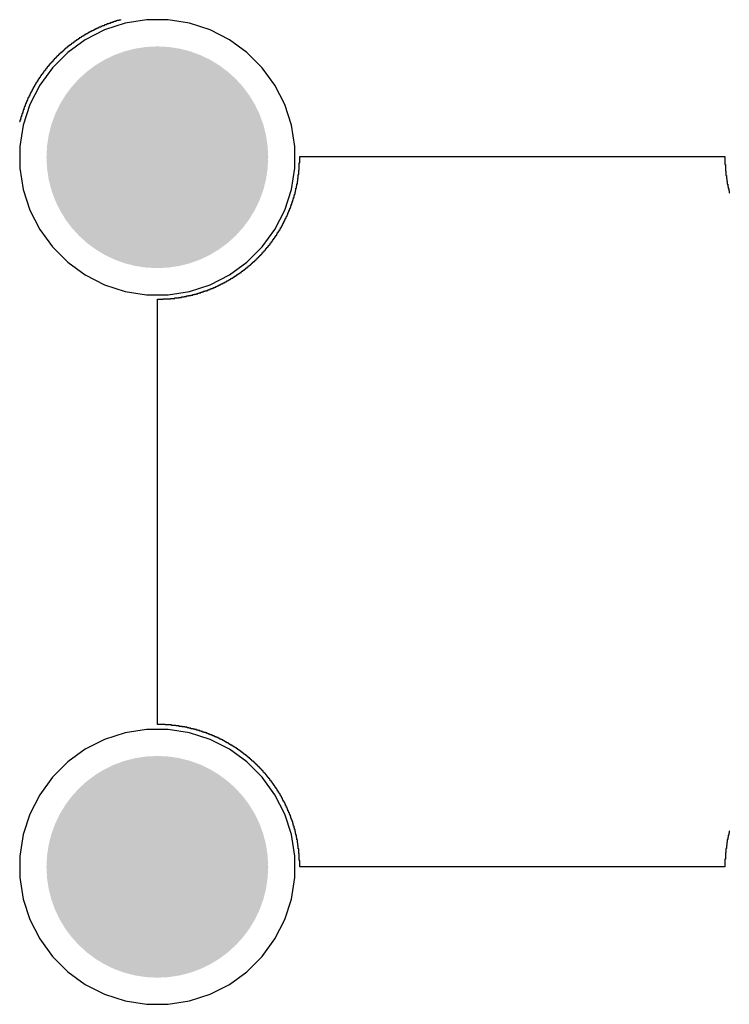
# Model space of a CAD drawing. Header units: inches. Extents: x 0 to 140, y 0 to 140.
# Tile 11 of 42: x 51 to 67, y 35 to 57. Entities that reach past the tile are written whole.
import ezdxf

# ---------------------------------------------------------------- set-up
doc = ezdxf.new("R2010")
doc.units = ezdxf.units.IN
for name, color, linetype in [('BOTTOM', 5, 'Continuous'), ('Bottom Solder', 6, 'Continuous'), ('Pad Holes', 156, 'Continuous'), ('TOP', 1, 'Continuous'), ('Top Solder', 216, 'Continuous')]:
    doc.layers.add(name, color=color, linetype=linetype)

msp = doc.modelspace()

# ---------------------------------------------------------------- hatches: boundary and pattern name
at = {"layer": 'BOTTOM'}
h = msp.add_hatch(color=5, dxfattribs=at)
edge = h.paths.add_edge_path()
edge.add_arc((54, 54), 1.5, 0, 360)
h = msp.add_hatch(color=5, dxfattribs=at)
edge = h.paths.add_edge_path()
edge.add_arc((54, 38), 1.5, 0, 360)
at = {"layer": 'Bottom Solder'}
h = msp.add_hatch(color=6, dxfattribs=at)
edge = h.paths.add_edge_path()
edge.add_arc((54, 54), 2.5, 0, 360)
h = msp.add_hatch(color=6, dxfattribs=at)
edge = h.paths.add_edge_path()
edge.add_arc((54, 38), 2.5, 0, 360)
at = {"layer": 'Pad Holes'}
h = msp.add_hatch(color=7, dxfattribs=at)
edge = h.paths.add_edge_path()
edge.add_arc((54, 54), 1.75, 0, 360)
h = msp.add_hatch(color=7, dxfattribs=at)
edge = h.paths.add_edge_path()
edge.add_arc((54, 38), 1.75, 0, 360)
at = {"layer": 'TOP'}
h = msp.add_hatch(color=1, dxfattribs=at)
edge = h.paths.add_edge_path()
edge.add_arc((54, 54), 1.5, 0, 360)
h = msp.add_hatch(color=1, dxfattribs=at)
edge = h.paths.add_edge_path()
edge.add_arc((54, 38), 1.5, 0, 360)
at = {"layer": 'Top Solder'}
h = msp.add_hatch(color=216, dxfattribs=at)
edge = h.paths.add_edge_path()
edge.add_arc((54, 54), 2.5, 0, 360)
h = msp.add_hatch(color=216, dxfattribs=at)
edge = h.paths.add_edge_path()
edge.add_arc((54, 38), 2.5, 0, 360)

# ---------------------------------------------------------------- linework, layer by layer
at = {"layer": 'BOTTOM'}
for p, q in [((53.756, 57.1), (53.274, 57.023)), ((54.244, 57.1), (53.756, 57.1)), ((54.726, 57.023), (54.244, 57.1)), ((52.81, 56.873), (52.375, 56.651)), ((53.274, 57.023), (52.81, 56.873)), ((55.19, 56.873), (54.726, 57.023)), ((55.625, 56.651), (55.19, 56.873)), ((52.375, 56.651), (51.981, 56.364)), ((56.02, 56.364), (55.625, 56.651)), ((51.981, 56.364), (51.635, 56.019)), ((56.365, 56.019), (56.02, 56.364)), ((51.635, 56.019), (51.349, 55.624)), ((56.651, 55.624), (56.365, 56.019)), ((51.349, 55.624), (51.127, 55.19)), ((56.873, 55.19), (56.651, 55.624)), ((51.127, 55.19), (50.976, 54.726)), ((57.024, 54.726), (56.873, 55.19)), ((50.976, 54.726), (50.9, 54.244)), ((57.1, 54.244), (57.024, 54.726)), ((50.9, 54.244), (50.9, 53.756)), ((57.1, 53.756), (57.1, 54.244)), ((50.9, 53.756), (50.976, 53.274)), ((57.024, 53.274), (57.1, 53.756)), ((50.976, 53.274), (51.127, 52.81)), ((56.873, 52.81), (57.024, 53.274)), ((51.127, 52.81), (51.349, 52.375)), ((56.651, 52.375), (56.873, 52.81)), ((51.349, 52.375), (51.635, 51.98)), ((56.365, 51.98), (56.651, 52.375)), ((51.635, 51.98), (51.981, 51.635)), ((56.02, 51.635), (56.365, 51.98)), ((51.981, 51.635), (52.375, 51.348)), ((55.625, 51.348), (56.02, 51.635)), ((52.375, 51.348), (52.81, 51.127)), ((55.19, 51.127), (55.625, 51.348)), ((52.81, 51.127), (53.274, 50.976)), ((54.726, 50.976), (55.19, 51.127)), ((53.274, 50.976), (53.756, 50.9)), ((53.756, 50.9), (54.244, 50.9)), ((54.244, 50.9), (54.726, 50.976)), ((53.756, 41.1), (53.274, 41.023)), ((54.244, 41.1), (53.756, 41.1)), ((54.726, 41.023), (54.244, 41.1)), ((52.81, 40.873), (52.375, 40.651)), ((53.274, 41.023), (52.81, 40.873)), ((55.19, 40.873), (54.726, 41.023)), ((55.625, 40.651), (55.19, 40.873)), ((52.375, 40.651), (51.981, 40.364)), ((56.02, 40.364), (55.625, 40.651)), ((51.981, 40.364), (51.635, 40.019)), ((56.365, 40.019), (56.02, 40.364)), ((51.635, 40.019), (51.349, 39.624)), ((56.651, 39.624), (56.365, 40.019)), ((51.349, 39.624), (51.127, 39.19)), ((56.873, 39.19), (56.651, 39.624)), ((51.127, 39.19), (50.976, 38.726)), ((57.024, 38.726), (56.873, 39.19)), ((50.976, 38.726), (50.9, 38.244)), ((57.1, 38.244), (57.024, 38.726)), ((50.9, 38.244), (50.9, 37.756)), ((57.1, 37.756), (57.1, 38.244)), ((50.9, 37.756), (50.976, 37.274)), ((57.024, 37.274), (57.1, 37.756)), ((50.976, 37.274), (51.127, 36.81)), ((56.873, 36.81), (57.024, 37.274)), ((51.127, 36.81), (51.349, 36.375)), ((56.651, 36.375), (56.873, 36.81)), ((51.349, 36.375), (51.635, 35.98)), ((56.365, 35.98), (56.651, 36.375)), ((51.635, 35.98), (51.981, 35.635)), ((56.02, 35.635), (56.365, 35.98)), ((51.981, 35.635), (52.375, 35.348)), ((55.625, 35.348), (56.02, 35.635)), ((52.375, 35.348), (52.81, 35.127)), ((55.19, 35.127), (55.625, 35.348)), ((52.81, 35.127), (53.274, 34.976)), ((54.726, 34.976), (55.19, 35.127)), ((53.274, 34.976), (53.756, 34.9)), ((53.756, 34.9), (54.244, 34.9)), ((54.244, 34.9), (54.726, 34.976))]:
    msp.add_line(p, q, dxfattribs=at)
at = {"layer": 'Bottom Solder'}
for p, q in [((53.062, 57.063), (53.03, 57.063)), ((53.03, 57.063), (53.03, 57.052)), ((53.094, 57.073), (53.062, 57.073)), ((53.062, 57.073), (53.062, 57.063)), ((53.136, 57.084), (53.094, 57.084)), ((53.094, 57.084), (53.094, 57.073)), ((53.168, 57.094), (53.136, 57.094)), ((53.136, 57.094), (53.136, 57.084)), ((53.168, 57.105), (53.168, 57.094)), ((52.522, 56.84), (52.501, 56.84)), ((52.501, 56.84), (52.501, 56.83)), ((52.544, 56.851), (52.522, 56.851)), ((52.522, 56.851), (52.522, 56.84)), ((52.565, 56.861), (52.544, 56.861)), ((52.544, 56.861), (52.544, 56.851)), ((52.586, 56.872), (52.565, 56.872)), ((52.565, 56.872), (52.565, 56.861)), ((52.607, 56.883), (52.586, 56.883)), ((52.586, 56.883), (52.586, 56.872)), ((52.628, 56.893), (52.607, 56.893)), ((52.607, 56.893), (52.607, 56.883)), ((52.649, 56.904), (52.628, 56.904)), ((52.628, 56.904), (52.628, 56.893)), ((52.671, 56.914), (52.649, 56.914)), ((52.649, 56.914), (52.649, 56.904)), ((52.692, 56.925), (52.671, 56.925)), ((52.671, 56.925), (52.671, 56.914)), ((52.724, 56.936), (52.692, 56.936)), ((52.692, 56.936), (52.692, 56.925)), ((52.745, 56.946), (52.724, 56.946)), ((52.724, 56.946), (52.724, 56.936)), ((52.766, 56.957), (52.745, 56.957)), ((52.745, 56.957), (52.745, 56.946)), ((52.798, 56.967), (52.766, 56.967)), ((52.766, 56.967), (52.766, 56.957)), ((52.819, 56.978), (52.798, 56.978)), ((52.798, 56.978), (52.798, 56.967)), ((52.851, 56.988), (52.819, 56.988)), ((52.819, 56.988), (52.819, 56.978)), ((52.872, 56.999), (52.851, 56.999)), ((52.851, 56.999), (52.851, 56.988)), ((52.903, 57.01), (52.872, 57.01)), ((52.872, 57.01), (52.872, 56.999)), ((52.935, 57.02), (52.903, 57.02)), ((52.903, 57.02), (52.903, 57.01)), ((52.967, 57.031), (52.935, 57.031)), ((52.935, 57.031), (52.935, 57.02)), ((52.999, 57.041), (52.967, 57.041)), ((52.967, 57.041), (52.967, 57.031)), ((53.03, 57.052), (52.999, 57.052)), ((52.999, 57.052), (52.999, 57.041)), ((52.152, 56.618), (52.142, 56.618)), ((52.142, 56.618), (52.142, 56.607)), ((52.173, 56.629), (52.152, 56.629)), ((52.152, 56.629), (52.152, 56.618)), ((52.184, 56.639), (52.173, 56.639)), ((52.173, 56.639), (52.173, 56.629)), ((52.205, 56.65), (52.184, 56.65)), ((52.184, 56.65), (52.184, 56.639)), ((52.216, 56.66), (52.205, 56.66)), ((52.205, 56.66), (52.205, 56.65)), ((52.237, 56.671), (52.216, 56.671)), ((52.216, 56.671), (52.216, 56.66)), ((52.247, 56.682), (52.237, 56.682)), ((52.237, 56.682), (52.237, 56.671)), ((52.269, 56.692), (52.247, 56.692)), ((52.247, 56.692), (52.247, 56.682)), ((52.279, 56.703), (52.269, 56.703)), ((52.269, 56.703), (52.269, 56.692)), ((52.3, 56.713), (52.279, 56.713)), ((52.279, 56.713), (52.279, 56.703)), ((52.311, 56.724), (52.3, 56.724)), ((52.3, 56.724), (52.3, 56.713)), ((52.332, 56.734), (52.311, 56.734)), ((52.311, 56.734), (52.311, 56.724)), ((52.353, 56.745), (52.332, 56.745)), ((52.332, 56.745), (52.332, 56.734)), ((52.364, 56.756), (52.353, 56.756)), ((52.353, 56.756), (52.353, 56.745)), ((52.385, 56.766), (52.364, 56.766)), ((52.364, 56.766), (52.364, 56.756)), ((52.406, 56.777), (52.385, 56.777)), ((52.385, 56.777), (52.385, 56.766)), ((52.427, 56.787), (52.406, 56.787)), ((52.406, 56.787), (52.406, 56.777)), ((52.438, 56.798), (52.427, 56.798)), ((52.427, 56.798), (52.427, 56.787)), ((52.459, 56.809), (52.438, 56.809)), ((52.438, 56.809), (52.438, 56.798)), ((52.48, 56.819), (52.459, 56.819)), ((52.459, 56.819), (52.459, 56.809)), ((52.501, 56.83), (52.48, 56.83)), ((52.48, 56.83), (52.48, 56.819)), ((51.877, 56.396), (51.866, 56.396)), ((51.866, 56.396), (51.866, 56.385)), ((51.888, 56.406), (51.877, 56.406)), ((51.877, 56.406), (51.877, 56.396)), ((51.898, 56.417), (51.888, 56.417)), ((51.888, 56.417), (51.888, 56.406)), ((51.909, 56.428), (51.898, 56.428)), ((51.898, 56.428), (51.898, 56.417)), ((51.919, 56.438), (51.909, 56.438)), ((51.909, 56.438), (51.909, 56.428)), ((51.94, 56.449), (51.919, 56.449)), ((51.919, 56.449), (51.919, 56.438)), ((51.951, 56.459), (51.94, 56.459)), ((51.94, 56.459), (51.94, 56.449)), ((51.962, 56.47), (51.951, 56.47)), ((51.951, 56.47), (51.951, 56.459)), ((51.972, 56.48), (51.962, 56.48)), ((51.962, 56.48), (51.962, 56.47)), ((51.983, 56.491), (51.972, 56.491)), ((51.972, 56.491), (51.972, 56.48)), ((52.004, 56.502), (51.983, 56.502)), ((51.983, 56.502), (51.983, 56.491)), ((52.015, 56.512), (52.004, 56.512)), ((52.004, 56.512), (52.004, 56.502)), ((52.025, 56.523), (52.015, 56.523)), ((52.015, 56.523), (52.015, 56.512)), ((52.046, 56.533), (52.025, 56.533)), ((52.025, 56.533), (52.025, 56.523)), ((52.057, 56.544), (52.046, 56.544)), ((52.046, 56.544), (52.046, 56.533)), ((52.067, 56.555), (52.057, 56.555)), ((52.057, 56.555), (52.057, 56.544)), ((52.078, 56.565), (52.067, 56.565)), ((52.067, 56.565), (52.067, 56.555)), ((52.099, 56.576), (52.078, 56.576)), ((52.078, 56.576), (52.078, 56.565)), ((52.11, 56.586), (52.099, 56.586)), ((52.099, 56.586), (52.099, 56.576)), ((52.131, 56.597), (52.11, 56.597)), ((52.11, 56.597), (52.11, 56.586)), ((52.142, 56.607), (52.131, 56.607)), ((52.131, 56.607), (52.131, 56.597)), ((51.655, 56.184), (51.644, 56.184)), ((51.644, 56.184), (51.644, 56.163)), ((51.665, 56.195), (51.655, 56.195)), ((51.655, 56.195), (51.655, 56.184)), ((51.676, 56.205), (51.665, 56.205)), ((51.665, 56.205), (51.665, 56.195)), ((51.686, 56.216), (51.676, 56.216)), ((51.676, 56.216), (51.676, 56.205)), ((51.697, 56.226), (51.686, 56.226)), ((51.686, 56.226), (51.686, 56.216)), ((51.708, 56.237), (51.697, 56.237)), ((51.697, 56.237), (51.697, 56.226)), ((51.718, 56.248), (51.708, 56.248)), ((51.708, 56.248), (51.708, 56.237)), ((51.729, 56.258), (51.718, 56.258)), ((51.718, 56.258), (51.718, 56.248)), ((51.739, 56.269), (51.729, 56.269)), ((51.729, 56.269), (51.729, 56.258)), ((51.75, 56.279), (51.739, 56.279)), ((51.739, 56.279), (51.739, 56.269)), ((51.761, 56.29), (51.75, 56.29)), ((51.75, 56.29), (51.75, 56.279)), ((51.771, 56.301), (51.761, 56.301)), ((51.761, 56.301), (51.761, 56.29)), ((51.782, 56.311), (51.771, 56.311)), ((51.771, 56.311), (51.771, 56.301)), ((51.792, 56.322), (51.782, 56.322)), ((51.782, 56.322), (51.782, 56.311)), ((51.803, 56.332), (51.792, 56.332)), ((51.792, 56.332), (51.792, 56.322)), ((51.813, 56.343), (51.803, 56.343)), ((51.803, 56.343), (51.803, 56.332)), ((51.824, 56.353), (51.813, 56.353)), ((51.813, 56.353), (51.813, 56.343)), ((51.845, 56.364), (51.824, 56.364)), ((51.824, 56.364), (51.824, 56.353)), ((51.856, 56.375), (51.845, 56.375)), ((51.845, 56.375), (51.845, 56.364)), ((51.866, 56.385), (51.856, 56.385)), ((51.856, 56.385), (51.856, 56.375)), ((51.464, 55.951), (51.454, 55.951)), ((51.454, 55.951), (51.454, 55.941)), ((51.475, 55.962), (51.464, 55.962)), ((51.464, 55.962), (51.464, 55.951)), ((51.485, 55.983), (51.475, 55.983)), ((51.475, 55.983), (51.475, 55.962)), ((51.496, 55.994), (51.485, 55.994)), ((51.485, 55.994), (51.485, 55.983)), ((51.507, 56.004), (51.496, 56.004)), ((51.496, 56.004), (51.496, 55.994)), ((51.517, 56.025), (51.507, 56.025)), ((51.507, 56.025), (51.507, 56.004)), ((51.528, 56.036), (51.517, 56.036)), ((51.517, 56.036), (51.517, 56.025)), ((51.538, 56.047), (51.528, 56.047)), ((51.528, 56.047), (51.528, 56.036)), ((51.549, 56.057), (51.538, 56.057)), ((51.538, 56.057), (51.538, 56.047)), ((51.559, 56.068), (51.549, 56.068)), ((51.549, 56.068), (51.549, 56.057)), ((51.57, 56.089), (51.559, 56.089)), ((51.559, 56.089), (51.559, 56.068)), ((51.581, 56.099), (51.57, 56.099)), ((51.57, 56.099), (51.57, 56.089)), ((51.591, 56.11), (51.581, 56.11)), ((51.581, 56.11), (51.581, 56.099)), ((51.602, 56.121), (51.591, 56.121)), ((51.591, 56.121), (51.591, 56.11)), ((51.612, 56.131), (51.602, 56.131)), ((51.602, 56.131), (51.602, 56.121)), ((51.623, 56.142), (51.612, 56.142)), ((51.612, 56.142), (51.612, 56.131)), ((51.634, 56.152), (51.623, 56.152)), ((51.623, 56.152), (51.623, 56.142)), ((51.644, 56.163), (51.634, 56.163)), ((51.634, 56.163), (51.634, 56.152)), ((51.305, 55.729), (51.295, 55.729)), ((51.295, 55.729), (51.295, 55.708)), ((51.316, 55.74), (51.305, 55.74)), ((51.305, 55.74), (51.305, 55.729)), ((51.327, 55.761), (51.316, 55.761)), ((51.316, 55.761), (51.316, 55.74)), ((51.337, 55.771), (51.327, 55.771)), ((51.327, 55.771), (51.327, 55.761)), ((51.348, 55.793), (51.337, 55.793)), ((51.337, 55.793), (51.337, 55.771)), ((51.358, 55.803), (51.348, 55.803)), ((51.348, 55.803), (51.348, 55.793)), ((51.369, 55.824), (51.358, 55.824)), ((51.358, 55.824), (51.358, 55.803)), ((51.38, 55.835), (51.369, 55.835)), ((51.369, 55.835), (51.369, 55.824)), ((51.39, 55.856), (51.38, 55.856)), ((51.38, 55.856), (51.38, 55.835)), ((51.401, 55.867), (51.39, 55.867)), ((51.39, 55.867), (51.39, 55.856)), ((51.411, 55.877), (51.401, 55.877)), ((51.401, 55.877), (51.401, 55.867)), ((51.422, 55.898), (51.411, 55.898)), ((51.411, 55.898), (51.411, 55.877)), ((51.432, 55.909), (51.422, 55.909)), ((51.422, 55.909), (51.422, 55.898)), ((51.443, 55.93), (51.432, 55.93)), ((51.432, 55.93), (51.432, 55.909)), ((51.454, 55.941), (51.443, 55.941)), ((51.443, 55.941), (51.443, 55.93)), ((51.178, 55.507), (51.168, 55.507)), ((51.168, 55.507), (51.168, 55.486)), ((51.189, 55.528), (51.178, 55.528)), ((51.178, 55.528), (51.178, 55.507)), ((51.2, 55.549), (51.189, 55.549)), ((51.189, 55.549), (51.189, 55.528)), ((51.21, 55.57), (51.2, 55.57)), ((51.2, 55.57), (51.2, 55.549)), ((51.221, 55.581), (51.21, 55.581)), ((51.21, 55.581), (51.21, 55.57)), ((51.231, 55.602), (51.221, 55.602)), ((51.221, 55.602), (51.221, 55.581)), ((51.242, 55.623), (51.231, 55.623)), ((51.231, 55.623), (51.231, 55.602)), ((51.253, 55.644), (51.242, 55.644)), ((51.242, 55.644), (51.242, 55.623)), ((51.263, 55.655), (51.253, 55.655)), ((51.253, 55.655), (51.253, 55.644)), ((51.274, 55.676), (51.263, 55.676)), ((51.263, 55.676), (51.263, 55.655)), ((51.284, 55.697), (51.274, 55.697)), ((51.274, 55.697), (51.274, 55.676)), ((51.295, 55.708), (51.284, 55.708)), ((51.284, 55.708), (51.284, 55.697)), ((51.073, 55.285), (51.062, 55.285)), ((51.062, 55.285), (51.062, 55.263)), ((51.083, 55.316), (51.073, 55.316)), ((51.073, 55.316), (51.073, 55.285)), ((51.094, 55.338), (51.083, 55.338)), ((51.083, 55.338), (51.083, 55.316)), ((51.104, 55.359), (51.094, 55.359)), ((51.094, 55.359), (51.094, 55.338)), ((51.115, 55.38), (51.104, 55.38)), ((51.104, 55.38), (51.104, 55.359)), ((51.126, 55.401), (51.115, 55.401)), ((51.115, 55.401), (51.115, 55.38)), ((51.136, 55.422), (51.126, 55.422)), ((51.126, 55.422), (51.126, 55.401)), ((51.147, 55.443), (51.136, 55.443)), ((51.136, 55.443), (51.136, 55.422)), ((51.157, 55.465), (51.147, 55.465)), ((51.147, 55.465), (51.147, 55.443)), ((51.168, 55.486), (51.157, 55.486)), ((51.157, 55.486), (51.157, 55.465)), ((50.988, 55.073), (50.977, 55.073)), ((50.977, 55.073), (50.977, 55.041)), ((50.999, 55.105), (50.988, 55.105)), ((50.988, 55.105), (50.988, 55.073)), ((51.009, 55.136), (50.999, 55.136)), ((50.999, 55.136), (50.999, 55.105)), ((51.02, 55.158), (51.009, 55.158)), ((51.009, 55.158), (51.009, 55.136)), ((51.03, 55.189), (51.02, 55.189)), ((51.02, 55.189), (51.02, 55.158)), ((51.041, 55.211), (51.03, 55.211)), ((51.03, 55.211), (51.03, 55.189)), ((51.051, 55.242), (51.041, 55.242)), ((51.041, 55.242), (51.041, 55.211)), ((51.062, 55.263), (51.051, 55.263)), ((51.051, 55.263), (51.051, 55.242)), ((50.924, 54.872), (50.914, 54.872)), ((50.914, 54.872), (50.914, 54.84)), ((50.935, 54.914), (50.924, 54.914)), ((50.924, 54.914), (50.924, 54.872)), ((50.946, 54.946), (50.935, 54.946)), ((50.935, 54.946), (50.935, 54.914)), ((50.956, 54.978), (50.946, 54.978)), ((50.946, 54.978), (50.946, 54.946)), ((50.967, 55.009), (50.956, 55.009)), ((50.956, 55.009), (50.956, 54.978)), ((50.977, 55.041), (50.967, 55.041)), ((50.967, 55.041), (50.967, 55.009)), ((50.903, 54.798), (50.893, 54.798)), ((50.914, 54.84), (50.903, 54.84)), ((50.903, 54.84), (50.903, 54.798)), ((57.211, 53.877), (57.211, 54.015)), ((57.211, 54.015), (66.799, 54.015)), ((66.799, 54.015), (66.799, 53.835)), ((57.2, 53.708), (57.2, 53.877)), ((57.2, 53.877), (57.211, 53.877)), ((66.799, 53.835), (66.809, 53.835)), ((66.809, 53.835), (66.809, 53.687)), ((57.168, 53.464), (57.168, 53.528)), ((57.168, 53.528), (57.179, 53.528)), ((57.179, 53.528), (57.179, 53.613)), ((57.179, 53.613), (57.19, 53.613)), ((57.19, 53.613), (57.19, 53.708)), ((57.19, 53.708), (57.2, 53.708)), ((66.809, 53.687), (66.82, 53.687)), ((66.82, 53.687), (66.82, 53.591)), ((66.82, 53.591), (66.83, 53.591)), ((66.83, 53.591), (66.83, 53.517)), ((66.83, 53.517), (66.841, 53.517)), ((66.841, 53.517), (66.841, 53.454)), ((57.126, 53.253), (57.126, 53.306)), ((57.126, 53.306), (57.137, 53.306)), ((57.137, 53.306), (57.137, 53.348)), ((57.137, 53.348), (57.147, 53.348)), ((57.147, 53.348), (57.147, 53.401)), ((57.147, 53.401), (57.158, 53.401)), ((57.158, 53.401), (57.158, 53.464)), ((57.158, 53.464), (57.168, 53.464)), ((66.841, 53.454), (66.852, 53.454)), ((66.852, 53.454), (66.852, 53.39)), ((66.852, 53.39), (66.862, 53.39)), ((66.862, 53.39), (66.862, 53.337)), ((66.862, 53.337), (66.873, 53.337)), ((66.873, 53.337), (66.873, 53.295)), ((66.873, 53.295), (66.883, 53.295)), ((66.883, 53.295), (66.883, 53.242)), ((57.073, 53.062), (57.073, 53.094)), ((57.073, 53.094), (57.084, 53.094)), ((57.084, 53.094), (57.084, 53.136)), ((57.084, 53.136), (57.094, 53.136)), ((57.094, 53.136), (57.094, 53.168)), ((57.094, 53.168), (57.105, 53.168)), ((57.105, 53.168), (57.105, 53.21)), ((57.105, 53.21), (57.115, 53.21)), ((57.115, 53.21), (57.115, 53.253)), ((57.115, 53.253), (57.126, 53.253)), ((66.883, 53.242), (66.894, 53.242)), ((66.894, 53.242), (66.894, 53.2)), ((66.894, 53.2), (66.905, 53.2)), ((56.988, 52.819), (56.988, 52.851)), ((56.988, 52.851), (56.999, 52.851)), ((56.999, 52.851), (56.999, 52.872)), ((56.999, 52.872), (57.01, 52.872)), ((57.01, 52.872), (57.01, 52.903)), ((57.01, 52.903), (57.02, 52.903)), ((57.02, 52.903), (57.02, 52.935)), ((57.02, 52.935), (57.031, 52.935)), ((57.031, 52.935), (57.031, 52.967)), ((57.031, 52.967), (57.041, 52.967)), ((57.041, 52.967), (57.041, 52.999)), ((57.041, 52.999), (57.052, 52.999)), ((57.052, 52.999), (57.052, 53.03)), ((57.052, 53.03), (57.063, 53.03)), ((57.063, 53.03), (57.063, 53.062)), ((57.063, 53.062), (57.073, 53.062)), ((56.893, 52.607), (56.893, 52.628)), ((56.893, 52.628), (56.904, 52.628)), ((56.904, 52.628), (56.904, 52.649)), ((56.904, 52.649), (56.914, 52.649)), ((56.914, 52.649), (56.914, 52.671)), ((56.914, 52.671), (56.925, 52.671)), ((56.925, 52.671), (56.925, 52.692)), ((56.925, 52.692), (56.936, 52.692)), ((56.936, 52.692), (56.936, 52.713)), ((56.936, 52.713), (56.946, 52.713)), ((56.946, 52.713), (56.946, 52.745)), ((56.946, 52.745), (56.957, 52.745)), ((56.957, 52.745), (56.957, 52.766)), ((56.957, 52.766), (56.967, 52.766)), ((56.967, 52.766), (56.967, 52.798)), ((56.967, 52.798), (56.978, 52.798)), ((56.978, 52.798), (56.978, 52.819)), ((56.978, 52.819), (56.988, 52.819)), ((56.777, 52.385), (56.777, 52.406)), ((56.777, 52.406), (56.787, 52.406)), ((56.787, 52.406), (56.787, 52.417)), ((56.787, 52.417), (56.798, 52.417)), ((56.798, 52.417), (56.798, 52.438)), ((56.798, 52.438), (56.809, 52.438)), ((56.809, 52.438), (56.809, 52.459)), ((56.809, 52.459), (56.819, 52.459)), ((56.819, 52.459), (56.819, 52.48)), ((56.819, 52.48), (56.83, 52.48)), ((56.83, 52.48), (56.83, 52.501)), ((56.83, 52.501), (56.84, 52.501)), ((56.84, 52.501), (56.84, 52.522)), ((56.84, 52.522), (56.851, 52.522)), ((56.851, 52.522), (56.851, 52.544)), ((56.851, 52.544), (56.861, 52.544)), ((56.861, 52.544), (56.861, 52.565)), ((56.861, 52.565), (56.872, 52.565)), ((56.872, 52.565), (56.872, 52.586)), ((56.872, 52.586), (56.883, 52.586)), ((56.883, 52.586), (56.883, 52.607)), ((56.883, 52.607), (56.893, 52.607)), ((56.639, 52.173), (56.639, 52.184)), ((56.639, 52.184), (56.65, 52.184)), ((56.65, 52.184), (56.65, 52.205)), ((56.65, 52.205), (56.66, 52.205)), ((56.66, 52.205), (56.66, 52.216)), ((56.66, 52.216), (56.671, 52.216)), ((56.671, 52.216), (56.671, 52.237)), ((56.671, 52.237), (56.682, 52.237)), ((56.682, 52.237), (56.682, 52.247)), ((56.682, 52.247), (56.692, 52.247)), ((56.692, 52.247), (56.692, 52.269)), ((56.692, 52.269), (56.703, 52.269)), ((56.703, 52.269), (56.703, 52.279)), ((56.703, 52.279), (56.713, 52.279)), ((56.713, 52.279), (56.713, 52.3)), ((56.713, 52.3), (56.724, 52.3)), ((56.724, 52.3), (56.724, 52.311)), ((56.724, 52.311), (56.734, 52.311)), ((56.734, 52.311), (56.734, 52.332)), ((56.734, 52.332), (56.745, 52.332)), ((56.745, 52.332), (56.745, 52.353)), ((56.745, 52.353), (56.756, 52.353)), ((56.756, 52.353), (56.756, 52.364)), ((56.756, 52.364), (56.766, 52.364)), ((56.766, 52.364), (56.766, 52.385)), ((56.766, 52.385), (56.777, 52.385)), ((56.47, 51.951), (56.47, 51.962)), ((56.47, 51.962), (56.48, 51.962)), ((56.48, 51.962), (56.48, 51.972)), ((56.48, 51.972), (56.491, 51.972)), ((56.491, 51.972), (56.491, 51.983)), ((56.491, 51.983), (56.502, 51.983)), ((56.502, 51.983), (56.502, 52.004)), ((56.502, 52.004), (56.512, 52.004)), ((56.512, 52.004), (56.512, 52.015)), ((56.512, 52.015), (56.523, 52.015)), ((56.523, 52.015), (56.523, 52.025)), ((56.523, 52.025), (56.533, 52.025)), ((56.533, 52.025), (56.533, 52.036)), ((56.533, 52.036), (56.544, 52.036)), ((56.544, 52.036), (56.544, 52.057)), ((56.544, 52.057), (56.555, 52.057)), ((56.555, 52.057), (56.555, 52.067)), ((56.555, 52.067), (56.565, 52.067)), ((56.565, 52.067), (56.565, 52.078)), ((56.565, 52.078), (56.576, 52.078)), ((56.576, 52.078), (56.576, 52.099)), ((56.576, 52.099), (56.586, 52.099)), ((56.586, 52.099), (56.586, 52.11)), ((56.586, 52.11), (56.597, 52.11)), ((56.597, 52.11), (56.597, 52.12)), ((56.597, 52.12), (56.607, 52.12)), ((56.607, 52.12), (56.607, 52.142)), ((56.607, 52.142), (56.618, 52.142)), ((56.618, 52.142), (56.618, 52.152)), ((56.618, 52.152), (56.629, 52.152)), ((56.629, 52.152), (56.629, 52.173)), ((56.629, 52.173), (56.639, 52.173)), ((56.269, 51.729), (56.269, 51.739)), ((56.269, 51.739), (56.279, 51.739)), ((56.279, 51.739), (56.279, 51.75)), ((56.279, 51.75), (56.29, 51.75)), ((56.29, 51.75), (56.29, 51.761)), ((56.29, 51.761), (56.301, 51.761)), ((56.301, 51.761), (56.301, 51.771)), ((56.301, 51.771), (56.311, 51.771)), ((56.311, 51.771), (56.311, 51.782)), ((56.311, 51.782), (56.322, 51.782)), ((56.322, 51.782), (56.322, 51.792)), ((56.322, 51.792), (56.332, 51.792)), ((56.332, 51.792), (56.332, 51.803)), ((56.332, 51.803), (56.343, 51.803)), ((56.343, 51.803), (56.343, 51.813)), ((56.343, 51.813), (56.353, 51.813)), ((56.353, 51.813), (56.353, 51.824)), ((56.353, 51.824), (56.364, 51.824)), ((56.364, 51.824), (56.364, 51.845)), ((56.364, 51.845), (56.375, 51.845)), ((56.375, 51.845), (56.375, 51.856)), ((56.375, 51.856), (56.385, 51.856)), ((56.385, 51.856), (56.385, 51.866)), ((56.385, 51.866), (56.396, 51.866)), ((56.396, 51.866), (56.396, 51.877)), ((56.396, 51.877), (56.406, 51.877)), ((56.406, 51.877), (56.406, 51.888)), ((56.406, 51.888), (56.417, 51.888)), ((56.417, 51.888), (56.417, 51.898)), ((56.417, 51.898), (56.428, 51.898)), ((56.428, 51.898), (56.428, 51.909)), ((56.428, 51.909), (56.438, 51.909)), ((56.438, 51.909), (56.438, 51.919)), ((56.438, 51.919), (56.449, 51.919)), ((56.449, 51.919), (56.449, 51.94)), ((56.449, 51.94), (56.459, 51.94)), ((56.459, 51.94), (56.459, 51.951)), ((56.459, 51.951), (56.47, 51.951)), ((56.025, 51.507), (56.025, 51.517)), ((56.025, 51.517), (56.036, 51.517)), ((56.036, 51.517), (56.036, 51.528)), ((56.036, 51.528), (56.047, 51.528)), ((56.047, 51.528), (56.047, 51.538)), ((56.047, 51.538), (56.057, 51.538)), ((56.057, 51.538), (56.057, 51.549)), ((56.057, 51.549), (56.068, 51.549)), ((56.068, 51.549), (56.068, 51.559)), ((56.068, 51.559), (56.089, 51.559)), ((56.089, 51.559), (56.089, 51.57)), ((56.089, 51.57), (56.099, 51.57)), ((56.099, 51.57), (56.099, 51.581)), ((56.099, 51.581), (56.11, 51.581)), ((56.11, 51.581), (56.11, 51.591)), ((56.11, 51.591), (56.121, 51.591)), ((56.121, 51.591), (56.121, 51.602)), ((56.121, 51.602), (56.131, 51.602)), ((56.131, 51.602), (56.131, 51.612)), ((56.131, 51.612), (56.142, 51.612)), ((56.142, 51.612), (56.142, 51.623)), ((56.142, 51.623), (56.152, 51.623)), ((56.152, 51.623), (56.152, 51.634)), ((56.152, 51.634), (56.163, 51.634)), ((56.163, 51.634), (56.163, 51.644)), ((56.163, 51.644), (56.184, 51.644)), ((56.184, 51.644), (56.184, 51.655)), ((56.184, 51.655), (56.195, 51.655)), ((56.195, 51.655), (56.195, 51.665)), ((56.195, 51.665), (56.205, 51.665)), ((56.205, 51.665), (56.205, 51.676)), ((56.205, 51.676), (56.216, 51.676)), ((56.216, 51.676), (56.216, 51.686)), ((56.216, 51.686), (56.226, 51.686)), ((56.226, 51.686), (56.226, 51.697)), ((56.226, 51.697), (56.237, 51.697)), ((56.237, 51.697), (56.237, 51.708)), ((56.237, 51.708), (56.248, 51.708)), ((56.248, 51.708), (56.248, 51.718)), ((56.248, 51.718), (56.258, 51.718)), ((56.258, 51.718), (56.258, 51.729)), ((56.258, 51.729), (56.269, 51.729)), ((55.708, 51.284), (55.708, 51.295)), ((55.708, 51.295), (55.729, 51.295)), ((55.729, 51.295), (55.729, 51.305)), ((55.729, 51.305), (55.74, 51.305)), ((55.74, 51.305), (55.74, 51.316)), ((55.74, 51.316), (55.761, 51.316)), ((55.761, 51.316), (55.761, 51.327)), ((55.761, 51.327), (55.771, 51.327)), ((55.771, 51.327), (55.771, 51.337)), ((55.771, 51.337), (55.793, 51.337)), ((55.793, 51.337), (55.793, 51.348)), ((55.793, 51.348), (55.803, 51.348)), ((55.803, 51.348), (55.803, 51.358)), ((55.803, 51.358), (55.824, 51.358)), ((55.824, 51.358), (55.824, 51.369)), ((55.824, 51.369), (55.835, 51.369)), ((55.835, 51.369), (55.835, 51.38)), ((55.835, 51.38), (55.856, 51.38)), ((55.856, 51.38), (55.856, 51.39)), ((55.856, 51.39), (55.867, 51.39)), ((55.867, 51.39), (55.867, 51.401)), ((55.867, 51.401), (55.888, 51.401)), ((55.888, 51.401), (55.888, 51.411)), ((55.888, 51.411), (55.898, 51.411)), ((55.898, 51.411), (55.898, 51.422)), ((55.898, 51.422), (55.909, 51.422)), ((55.909, 51.422), (55.909, 51.432)), ((55.909, 51.432), (55.93, 51.432)), ((55.93, 51.432), (55.93, 51.443)), ((55.93, 51.443), (55.941, 51.443)), ((55.941, 51.443), (55.941, 51.454)), ((55.941, 51.454), (55.951, 51.454)), ((55.951, 51.454), (55.951, 51.464)), ((55.951, 51.464), (55.972, 51.464)), ((55.972, 51.464), (55.972, 51.475)), ((55.972, 51.475), (55.983, 51.475)), ((55.983, 51.475), (55.983, 51.485)), ((55.983, 51.485), (55.994, 51.485)), ((55.994, 51.485), (55.994, 51.496)), ((55.994, 51.496), (56.004, 51.496)), ((56.004, 51.496), (56.004, 51.507)), ((56.004, 51.507), (56.025, 51.507)), ((55.295, 51.062), (55.295, 51.073)), ((55.295, 51.073), (55.316, 51.073)), ((55.316, 51.073), (55.316, 51.083)), ((55.316, 51.083), (55.338, 51.083)), ((55.338, 51.083), (55.338, 51.094)), ((55.338, 51.094), (55.359, 51.094)), ((55.359, 51.094), (55.359, 51.104)), ((55.359, 51.104), (55.38, 51.104)), ((55.38, 51.104), (55.38, 51.115)), ((55.38, 51.115), (55.401, 51.115)), ((55.401, 51.115), (55.401, 51.126)), ((55.401, 51.126), (55.422, 51.126)), ((55.422, 51.126), (55.422, 51.136)), ((55.422, 51.136), (55.443, 51.136)), ((55.443, 51.136), (55.443, 51.147)), ((55.443, 51.147), (55.465, 51.147)), ((55.465, 51.147), (55.465, 51.157)), ((55.465, 51.157), (55.486, 51.157)), ((55.486, 51.157), (55.486, 51.168)), ((55.486, 51.168), (55.507, 51.168)), ((55.507, 51.168), (55.507, 51.178)), ((55.507, 51.178), (55.528, 51.178)), ((55.528, 51.178), (55.528, 51.189)), ((55.528, 51.189), (55.549, 51.189)), ((55.549, 51.189), (55.549, 51.2)), ((55.549, 51.2), (55.57, 51.2)), ((55.57, 51.2), (55.57, 51.21)), ((55.57, 51.21), (55.592, 51.21)), ((55.592, 51.21), (55.592, 51.221)), ((55.592, 51.221), (55.602, 51.221)), ((55.602, 51.221), (55.602, 51.231)), ((55.602, 51.231), (55.623, 51.231)), ((55.623, 51.231), (55.623, 51.242)), ((55.623, 51.242), (55.644, 51.242)), ((55.644, 51.242), (55.644, 51.253)), ((55.644, 51.253), (55.655, 51.253)), ((55.655, 51.253), (55.655, 51.263)), ((55.655, 51.263), (55.676, 51.263)), ((55.676, 51.263), (55.676, 51.274)), ((55.676, 51.274), (55.697, 51.274)), ((55.697, 51.274), (55.697, 51.284)), ((55.697, 51.284), (55.708, 51.284)), ((54.544, 50.84), (54.544, 50.85)), ((54.544, 50.85), (54.607, 50.85)), ((54.607, 50.85), (54.607, 50.861)), ((54.607, 50.861), (54.66, 50.861)), ((54.66, 50.861), (54.66, 50.872)), ((54.66, 50.872), (54.703, 50.872)), ((54.703, 50.872), (54.703, 50.882)), ((54.703, 50.882), (54.755, 50.882)), ((54.755, 50.882), (54.755, 50.893)), ((54.755, 50.893), (54.798, 50.893)), ((54.798, 50.893), (54.798, 50.903)), ((54.798, 50.903), (54.84, 50.903)), ((54.84, 50.903), (54.84, 50.914)), ((54.84, 50.914), (54.872, 50.914)), ((54.872, 50.914), (54.872, 50.924)), ((54.872, 50.924), (54.914, 50.924)), ((54.914, 50.924), (54.914, 50.935)), ((54.914, 50.935), (54.946, 50.935)), ((54.946, 50.935), (54.946, 50.946)), ((54.946, 50.946), (54.978, 50.946)), ((54.978, 50.946), (54.978, 50.956)), ((54.978, 50.956), (55.009, 50.956)), ((55.009, 50.956), (55.009, 50.967)), ((55.009, 50.967), (55.041, 50.967)), ((55.041, 50.967), (55.041, 50.977)), ((55.041, 50.977), (55.073, 50.977)), ((55.073, 50.977), (55.073, 50.988)), ((55.073, 50.988), (55.105, 50.988)), ((55.105, 50.988), (55.105, 50.999)), ((55.105, 50.999), (55.136, 50.999)), ((55.136, 50.999), (55.136, 51.009)), ((55.136, 51.009), (55.158, 51.009)), ((55.158, 51.009), (55.158, 51.02)), ((55.158, 51.02), (55.189, 51.02)), ((55.189, 51.02), (55.189, 51.03)), ((55.189, 51.03), (55.211, 51.03)), ((55.211, 51.03), (55.211, 51.041)), ((55.211, 51.041), (55.242, 51.041)), ((55.242, 51.041), (55.242, 51.051)), ((55.242, 51.051), (55.263, 51.051)), ((55.263, 51.051), (55.263, 51.062)), ((55.263, 51.062), (55.295, 51.062)), ((54.004, 42.829), (54.004, 50.797)), ((54.004, 50.797), (54.131, 50.797)), ((54.131, 50.797), (54.131, 50.808)), ((54.131, 50.808), (54.3, 50.808)), ((54.3, 50.808), (54.3, 50.819)), ((54.3, 50.819), (54.396, 50.819)), ((54.396, 50.819), (54.396, 50.829)), ((54.396, 50.829), (54.48, 50.829)), ((54.48, 50.829), (54.48, 50.84)), ((54.48, 50.84), (54.544, 50.84)), ((54.004, 42.818), (54.004, 42.829)), ((54.004, 41.209), (54.004, 42.818)), ((54.173, 41.209), (54.004, 41.209)), ((54.173, 41.199), (54.173, 41.209)), ((54.322, 41.199), (54.173, 41.199)), ((54.322, 41.188), (54.322, 41.199)), ((54.417, 41.188), (54.322, 41.188)), ((54.417, 41.178), (54.417, 41.188)), ((54.491, 41.178), (54.417, 41.178)), ((54.491, 41.167), (54.491, 41.178)), ((54.554, 41.167), (54.491, 41.167)), ((54.554, 41.157), (54.554, 41.167)), ((54.618, 41.157), (54.554, 41.157)), ((54.618, 41.146), (54.618, 41.157)), ((54.671, 41.146), (54.618, 41.146)), ((54.671, 41.135), (54.671, 41.146)), ((54.713, 41.135), (54.671, 41.135)), ((54.713, 41.125), (54.713, 41.135)), ((54.755, 41.125), (54.713, 41.125)), ((54.755, 41.114), (54.755, 41.125)), ((54.808, 41.114), (54.755, 41.114)), ((54.808, 41.104), (54.808, 41.114)), ((54.84, 41.104), (54.808, 41.104)), ((54.84, 41.093), (54.84, 41.104)), ((54.882, 41.093), (54.84, 41.093)), ((54.882, 41.082), (54.882, 41.093)), ((54.914, 41.082), (54.882, 41.082)), ((54.914, 41.072), (54.914, 41.082)), ((54.957, 41.072), (54.914, 41.072)), ((54.957, 41.061), (54.957, 41.072)), ((54.988, 41.061), (54.957, 41.061)), ((54.988, 41.051), (54.988, 41.061)), ((55.02, 41.051), (54.988, 41.051)), ((55.02, 41.04), (55.02, 41.051)), ((55.052, 41.04), (55.02, 41.04)), ((55.052, 41.03), (55.052, 41.04)), ((55.084, 41.03), (55.052, 41.03)), ((55.084, 41.019), (55.084, 41.03)), ((55.115, 41.019), (55.084, 41.019)), ((55.115, 41.008), (55.115, 41.019)), ((55.136, 41.008), (55.115, 41.008)), ((55.136, 40.998), (55.136, 41.008)), ((55.168, 40.998), (55.136, 40.998)), ((55.168, 40.987), (55.168, 40.998)), ((55.189, 40.987), (55.168, 40.987)), ((55.189, 40.977), (55.189, 40.987)), ((55.221, 40.977), (55.189, 40.977)), ((55.221, 40.966), (55.221, 40.977)), ((55.242, 40.966), (55.221, 40.966)), ((55.242, 40.955), (55.242, 40.966)), ((55.274, 40.955), (55.242, 40.955)), ((55.274, 40.945), (55.274, 40.955)), ((55.295, 40.945), (55.274, 40.945)), ((55.295, 40.934), (55.295, 40.945)), ((55.316, 40.934), (55.295, 40.934)), ((55.316, 40.924), (55.316, 40.934)), ((55.338, 40.924), (55.316, 40.924)), ((55.338, 40.913), (55.338, 40.924)), ((55.369, 40.913), (55.338, 40.913)), ((55.369, 40.903), (55.369, 40.913)), ((55.39, 40.903), (55.369, 40.903)), ((55.39, 40.892), (55.39, 40.903)), ((55.412, 40.892), (55.39, 40.892)), ((55.412, 40.881), (55.412, 40.892)), ((55.433, 40.881), (55.412, 40.881)), ((55.433, 40.871), (55.433, 40.881)), ((55.454, 40.871), (55.433, 40.871)), ((55.454, 40.86), (55.454, 40.871)), ((55.475, 40.86), (55.454, 40.86)), ((55.475, 40.85), (55.475, 40.86)), ((55.496, 40.85), (55.475, 40.85)), ((55.496, 40.839), (55.496, 40.85)), ((55.517, 40.839), (55.496, 40.839)), ((55.517, 40.828), (55.517, 40.839)), ((55.528, 40.828), (55.517, 40.828)), ((55.528, 40.818), (55.528, 40.828)), ((55.549, 40.818), (55.528, 40.818)), ((55.549, 40.807), (55.549, 40.818)), ((55.57, 40.807), (55.549, 40.807)), ((55.57, 40.797), (55.57, 40.807)), ((55.592, 40.797), (55.57, 40.797)), ((55.592, 40.786), (55.592, 40.797)), ((55.613, 40.786), (55.592, 40.786)), ((55.613, 40.776), (55.613, 40.786)), ((55.623, 40.776), (55.613, 40.776)), ((55.623, 40.765), (55.623, 40.776)), ((55.644, 40.765), (55.623, 40.765)), ((55.644, 40.754), (55.644, 40.765)), ((55.666, 40.754), (55.644, 40.754)), ((55.666, 40.744), (55.666, 40.754)), ((55.676, 40.744), (55.666, 40.744)), ((55.676, 40.733), (55.676, 40.744)), ((55.697, 40.733), (55.676, 40.733)), ((55.697, 40.723), (55.697, 40.733)), ((55.708, 40.723), (55.697, 40.723)), ((55.708, 40.712), (55.708, 40.723)), ((55.729, 40.712), (55.708, 40.712)), ((55.729, 40.701), (55.729, 40.712)), ((55.75, 40.701), (55.729, 40.701)), ((55.75, 40.691), (55.75, 40.701)), ((55.761, 40.691), (55.75, 40.691)), ((55.761, 40.68), (55.761, 40.691)), ((55.782, 40.68), (55.761, 40.68)), ((55.782, 40.67), (55.782, 40.68)), ((55.793, 40.67), (55.782, 40.67)), ((55.793, 40.659), (55.793, 40.67)), ((55.814, 40.659), (55.793, 40.659)), ((55.814, 40.649), (55.814, 40.659)), ((55.824, 40.649), (55.814, 40.649)), ((55.824, 40.638), (55.824, 40.649)), ((55.846, 40.638), (55.824, 40.638)), ((55.846, 40.627), (55.846, 40.638)), ((55.856, 40.627), (55.846, 40.627)), ((55.856, 40.617), (55.856, 40.627)), ((55.867, 40.617), (55.856, 40.617)), ((55.867, 40.606), (55.867, 40.617)), ((55.888, 40.606), (55.867, 40.606)), ((55.888, 40.596), (55.888, 40.606)), ((55.898, 40.596), (55.888, 40.596)), ((55.898, 40.585), (55.898, 40.596)), ((55.909, 40.585), (55.898, 40.585)), ((55.909, 40.575), (55.909, 40.585)), ((55.93, 40.575), (55.909, 40.575)), ((55.93, 40.564), (55.93, 40.575)), ((55.941, 40.564), (55.93, 40.564)), ((55.941, 40.553), (55.941, 40.564)), ((55.951, 40.553), (55.941, 40.553)), ((55.951, 40.543), (55.951, 40.553)), ((55.972, 40.543), (55.951, 40.543)), ((55.972, 40.532), (55.972, 40.543)), ((55.983, 40.532), (55.972, 40.532)), ((55.983, 40.522), (55.983, 40.532)), ((55.994, 40.522), (55.983, 40.522)), ((55.994, 40.511), (55.994, 40.522)), ((56.015, 40.511), (55.994, 40.511)), ((56.015, 40.5), (56.015, 40.511)), ((56.025, 40.5), (56.015, 40.5)), ((56.025, 40.49), (56.025, 40.5)), ((56.036, 40.49), (56.025, 40.49)), ((56.036, 40.479), (56.036, 40.49)), ((56.047, 40.479), (56.036, 40.479)), ((56.047, 40.469), (56.047, 40.479)), ((56.057, 40.469), (56.047, 40.469)), ((56.057, 40.458), (56.057, 40.469)), ((56.078, 40.458), (56.057, 40.458)), ((56.078, 40.448), (56.078, 40.458)), ((56.089, 40.448), (56.078, 40.448)), ((56.089, 40.437), (56.089, 40.448)), ((56.099, 40.437), (56.089, 40.437)), ((56.099, 40.426), (56.099, 40.437)), ((56.11, 40.426), (56.099, 40.426)), ((56.11, 40.416), (56.11, 40.426)), ((56.121, 40.416), (56.11, 40.416)), ((56.121, 40.405), (56.121, 40.416)), ((56.131, 40.405), (56.121, 40.405)), ((56.131, 40.395), (56.131, 40.405)), ((56.142, 40.395), (56.131, 40.395)), ((56.142, 40.384), (56.142, 40.395)), ((56.163, 40.384), (56.142, 40.384)), ((56.163, 40.373), (56.163, 40.384)), ((56.174, 40.373), (56.163, 40.373)), ((56.174, 40.363), (56.174, 40.373)), ((56.184, 40.363), (56.174, 40.363)), ((56.184, 40.352), (56.184, 40.363)), ((56.195, 40.352), (56.184, 40.352)), ((56.195, 40.342), (56.195, 40.352)), ((56.205, 40.342), (56.195, 40.342)), ((56.205, 40.331), (56.205, 40.342)), ((56.216, 40.331), (56.205, 40.331)), ((56.216, 40.321), (56.216, 40.331)), ((56.226, 40.321), (56.216, 40.321)), ((56.226, 40.31), (56.226, 40.321)), ((56.237, 40.31), (56.226, 40.31)), ((56.237, 40.299), (56.237, 40.31)), ((56.248, 40.299), (56.237, 40.299)), ((56.248, 40.289), (56.248, 40.299)), ((56.258, 40.289), (56.248, 40.289)), ((56.258, 40.278), (56.258, 40.289)), ((56.269, 40.278), (56.258, 40.278)), ((56.269, 40.268), (56.269, 40.278)), ((56.279, 40.268), (56.269, 40.268)), ((56.279, 40.257), (56.279, 40.268)), ((56.29, 40.257), (56.279, 40.257)), ((56.29, 40.246), (56.29, 40.257)), ((56.301, 40.246), (56.29, 40.246)), ((56.301, 40.236), (56.301, 40.246)), ((56.311, 40.236), (56.301, 40.236)), ((56.311, 40.225), (56.311, 40.236)), ((56.322, 40.225), (56.311, 40.225)), ((56.322, 40.215), (56.322, 40.225)), ((56.332, 40.215), (56.322, 40.215)), ((56.332, 40.204), (56.332, 40.215)), ((56.343, 40.204), (56.332, 40.204)), ((56.343, 40.194), (56.343, 40.204)), ((56.353, 40.194), (56.343, 40.194)), ((56.353, 40.183), (56.353, 40.194)), ((56.364, 40.183), (56.353, 40.183)), ((56.364, 40.172), (56.364, 40.183)), ((56.375, 40.172), (56.364, 40.172)), ((56.375, 40.162), (56.375, 40.172)), ((56.385, 40.162), (56.375, 40.162)), ((56.385, 40.141), (56.385, 40.162)), ((56.396, 40.141), (56.385, 40.141)), ((56.396, 40.13), (56.396, 40.141)), ((56.406, 40.13), (56.396, 40.13)), ((56.406, 40.119), (56.406, 40.13)), ((56.417, 40.119), (56.406, 40.119)), ((56.417, 40.109), (56.417, 40.119)), ((56.428, 40.109), (56.417, 40.109)), ((56.428, 40.098), (56.428, 40.109)), ((56.438, 40.098), (56.428, 40.098)), ((56.438, 40.088), (56.438, 40.098)), ((56.449, 40.088), (56.438, 40.088)), ((56.449, 40.077), (56.449, 40.088)), ((56.459, 40.077), (56.449, 40.077)), ((56.459, 40.056), (56.459, 40.077)), ((56.47, 40.056), (56.459, 40.056)), ((56.47, 40.045), (56.47, 40.056)), ((56.48, 40.045), (56.47, 40.045)), ((56.48, 40.035), (56.48, 40.045)), ((56.491, 40.035), (56.48, 40.035)), ((56.491, 40.024), (56.491, 40.035)), ((56.502, 40.024), (56.491, 40.024)), ((56.502, 40.003), (56.502, 40.024)), ((56.512, 40.003), (56.502, 40.003)), ((56.512, 39.992), (56.512, 40.003)), ((56.523, 39.992), (56.512, 39.992)), ((56.523, 39.982), (56.523, 39.992)), ((56.533, 39.982), (56.523, 39.982)), ((56.533, 39.971), (56.533, 39.982)), ((56.544, 39.971), (56.533, 39.971)), ((56.544, 39.95), (56.544, 39.971)), ((56.555, 39.95), (56.544, 39.95)), ((56.555, 39.94), (56.555, 39.95)), ((56.565, 39.94), (56.555, 39.94)), ((56.565, 39.929), (56.565, 39.94)), ((56.576, 39.929), (56.565, 39.929)), ((56.576, 39.908), (56.576, 39.929)), ((56.586, 39.908), (56.576, 39.908)), ((56.586, 39.897), (56.586, 39.908)), ((56.597, 39.897), (56.586, 39.897)), ((56.597, 39.887), (56.597, 39.897)), ((56.607, 39.887), (56.597, 39.887)), ((56.607, 39.865), (56.607, 39.887)), ((56.618, 39.865), (56.607, 39.865)), ((56.618, 39.855), (56.618, 39.865)), ((56.629, 39.855), (56.618, 39.855)), ((56.629, 39.834), (56.629, 39.855)), ((56.639, 39.834), (56.629, 39.834)), ((56.639, 39.823), (56.639, 39.834)), ((56.65, 39.823), (56.639, 39.823)), ((56.65, 39.813), (56.65, 39.823)), ((56.66, 39.813), (56.65, 39.813)), ((56.66, 39.791), (56.66, 39.813)), ((56.671, 39.791), (56.66, 39.791)), ((56.671, 39.781), (56.671, 39.791)), ((56.682, 39.781), (56.671, 39.781)), ((56.682, 39.76), (56.682, 39.781)), ((56.692, 39.76), (56.682, 39.76)), ((56.692, 39.749), (56.692, 39.76)), ((56.703, 39.749), (56.692, 39.749)), ((56.703, 39.728), (56.703, 39.749)), ((56.713, 39.728), (56.703, 39.728)), ((56.713, 39.707), (56.713, 39.728)), ((56.724, 39.707), (56.713, 39.707)), ((56.724, 39.696), (56.724, 39.707)), ((56.734, 39.696), (56.724, 39.696)), ((56.734, 39.675), (56.734, 39.696)), ((56.745, 39.675), (56.734, 39.675)), ((56.745, 39.664), (56.745, 39.675)), ((56.756, 39.664), (56.745, 39.664)), ((56.756, 39.643), (56.756, 39.664)), ((56.766, 39.643), (56.756, 39.643)), ((56.766, 39.622), (56.766, 39.643)), ((56.777, 39.622), (56.766, 39.622)), ((56.777, 39.601), (56.777, 39.622)), ((56.787, 39.601), (56.777, 39.601)), ((56.787, 39.59), (56.787, 39.601)), ((56.798, 39.59), (56.787, 39.59)), ((56.798, 39.569), (56.798, 39.59)), ((56.809, 39.569), (56.798, 39.569)), ((56.809, 39.548), (56.809, 39.569)), ((56.819, 39.548), (56.809, 39.548)), ((56.819, 39.527), (56.819, 39.548)), ((56.83, 39.527), (56.819, 39.527)), ((56.83, 39.506), (56.83, 39.527)), ((56.84, 39.506), (56.83, 39.506)), ((56.84, 39.484), (56.84, 39.506)), ((56.851, 39.484), (56.84, 39.484)), ((56.851, 39.474), (56.851, 39.484)), ((56.861, 39.474), (56.851, 39.474)), ((56.861, 39.453), (56.861, 39.474)), ((56.872, 39.453), (56.861, 39.453)), ((56.872, 39.432), (56.872, 39.453)), ((56.883, 39.432), (56.872, 39.432)), ((56.883, 39.41), (56.883, 39.432)), ((56.893, 39.41), (56.883, 39.41)), ((56.893, 39.379), (56.893, 39.41)), ((56.904, 39.379), (56.893, 39.379)), ((56.904, 39.357), (56.904, 39.379)), ((56.914, 39.357), (56.904, 39.357)), ((56.914, 39.336), (56.914, 39.357)), ((56.925, 39.336), (56.914, 39.336)), ((56.925, 39.315), (56.925, 39.336)), ((56.936, 39.315), (56.925, 39.315)), ((56.936, 39.294), (56.936, 39.315)), ((56.946, 39.294), (56.936, 39.294)), ((56.946, 39.262), (56.946, 39.294)), ((56.957, 39.262), (56.946, 39.262)), ((56.957, 39.241), (56.957, 39.262)), ((56.967, 39.241), (56.957, 39.241)), ((56.967, 39.22), (56.967, 39.241)), ((56.978, 39.22), (56.967, 39.22)), ((56.978, 39.188), (56.978, 39.22)), ((56.988, 39.188), (56.978, 39.188)), ((56.988, 39.167), (56.988, 39.188)), ((56.999, 39.167), (56.988, 39.167)), ((56.999, 39.135), (56.999, 39.167)), ((57.01, 39.135), (56.999, 39.135)), ((57.01, 39.103), (57.01, 39.135)), ((57.02, 39.103), (57.01, 39.103)), ((57.02, 39.072), (57.02, 39.103)), ((57.031, 39.072), (57.02, 39.072)), ((57.031, 39.051), (57.031, 39.072)), ((57.041, 39.051), (57.031, 39.051)), ((57.041, 39.019), (57.041, 39.051)), ((57.052, 39.019), (57.041, 39.019)), ((57.052, 38.987), (57.052, 39.019)), ((57.063, 38.987), (57.052, 38.987)), ((57.063, 38.945), (57.063, 38.987)), ((57.073, 38.945), (57.063, 38.945)), ((57.073, 38.913), (57.073, 38.945)), ((57.084, 38.913), (57.073, 38.913)), ((57.084, 38.881), (57.084, 38.913)), ((57.094, 38.881), (57.084, 38.881)), ((57.094, 38.839), (57.094, 38.881)), ((57.105, 38.839), (57.094, 38.839)), ((57.105, 38.797), (57.105, 38.839)), ((57.115, 38.797), (57.105, 38.797)), ((57.115, 38.754), (57.115, 38.797)), ((57.126, 38.754), (57.115, 38.754)), ((57.126, 38.712), (57.126, 38.754)), ((57.137, 38.712), (57.126, 38.712)), ((57.137, 38.659), (57.137, 38.712)), ((57.147, 38.659), (57.137, 38.659)), ((57.147, 38.606), (57.147, 38.659)), ((66.873, 38.67), (66.862, 38.67)), ((66.862, 38.67), (66.862, 38.617)), ((66.883, 38.712), (66.873, 38.712)), ((66.873, 38.712), (66.873, 38.67)), ((66.894, 38.765), (66.883, 38.765)), ((66.883, 38.765), (66.883, 38.712)), ((66.905, 38.807), (66.894, 38.807)), ((66.894, 38.807), (66.894, 38.765)), ((57.158, 38.606), (57.147, 38.606)), ((57.158, 38.543), (57.158, 38.606)), ((57.168, 38.543), (57.158, 38.543)), ((57.168, 38.479), (57.168, 38.543)), ((57.179, 38.479), (57.168, 38.479)), ((57.179, 38.405), (57.179, 38.479)), ((66.83, 38.416), (66.82, 38.416)), ((66.82, 38.416), (66.82, 38.32)), ((66.841, 38.49), (66.83, 38.49)), ((66.83, 38.49), (66.83, 38.416)), ((66.852, 38.553), (66.841, 38.553)), ((66.841, 38.553), (66.841, 38.49)), ((66.862, 38.617), (66.852, 38.617)), ((66.852, 38.617), (66.852, 38.553)), ((57.19, 38.405), (57.179, 38.405)), ((57.19, 38.299), (57.19, 38.405)), ((57.2, 38.299), (57.19, 38.299)), ((57.2, 38.14), (57.2, 38.299)), ((66.82, 38.32), (66.809, 38.32)), ((66.809, 38.32), (66.809, 38.172)), ((57.211, 38.14), (57.2, 38.14)), ((57.211, 38.003), (57.211, 38.14)), ((66.799, 38.003), (57.211, 38.003)), ((66.809, 38.172), (66.799, 38.172)), ((66.799, 38.172), (66.799, 38.003))]:
    msp.add_line(p, q, dxfattribs=at)
at = {"layer": 'TOP'}
for p, q in [((53.756, 57.1), (53.274, 57.023)), ((54.244, 57.1), (53.756, 57.1)), ((54.726, 57.023), (54.244, 57.1)), ((52.81, 56.873), (52.375, 56.651)), ((53.274, 57.023), (52.81, 56.873)), ((55.19, 56.873), (54.726, 57.023)), ((55.625, 56.651), (55.19, 56.873)), ((52.375, 56.651), (51.981, 56.364)), ((56.02, 56.364), (55.625, 56.651)), ((51.981, 56.364), (51.635, 56.019)), ((56.365, 56.019), (56.02, 56.364)), ((51.635, 56.019), (51.349, 55.624)), ((56.651, 55.624), (56.365, 56.019)), ((51.349, 55.624), (51.127, 55.19)), ((56.873, 55.19), (56.651, 55.624)), ((51.127, 55.19), (50.976, 54.726)), ((57.024, 54.726), (56.873, 55.19)), ((50.976, 54.726), (50.9, 54.244)), ((57.1, 54.244), (57.024, 54.726)), ((50.9, 54.244), (50.9, 53.756)), ((57.1, 53.756), (57.1, 54.244)), ((50.9, 53.756), (50.976, 53.274)), ((57.024, 53.274), (57.1, 53.756)), ((50.976, 53.274), (51.127, 52.81)), ((56.873, 52.81), (57.024, 53.274)), ((51.127, 52.81), (51.349, 52.375)), ((56.651, 52.375), (56.873, 52.81)), ((51.349, 52.375), (51.635, 51.98)), ((56.365, 51.98), (56.651, 52.375)), ((51.635, 51.98), (51.981, 51.635)), ((56.02, 51.635), (56.365, 51.98)), ((51.981, 51.635), (52.375, 51.348)), ((55.625, 51.348), (56.02, 51.635)), ((52.375, 51.348), (52.81, 51.127)), ((55.19, 51.127), (55.625, 51.348)), ((52.81, 51.127), (53.274, 50.976)), ((54.726, 50.976), (55.19, 51.127)), ((53.274, 50.976), (53.756, 50.9)), ((53.756, 50.9), (54.244, 50.9)), ((54.244, 50.9), (54.726, 50.976)), ((53.756, 41.1), (53.274, 41.023)), ((54.244, 41.1), (53.756, 41.1)), ((54.726, 41.023), (54.244, 41.1)), ((52.81, 40.873), (52.375, 40.651)), ((53.274, 41.023), (52.81, 40.873)), ((55.19, 40.873), (54.726, 41.023)), ((55.625, 40.651), (55.19, 40.873)), ((52.375, 40.651), (51.981, 40.364)), ((56.02, 40.364), (55.625, 40.651)), ((51.981, 40.364), (51.635, 40.019)), ((56.365, 40.019), (56.02, 40.364)), ((51.635, 40.019), (51.349, 39.624)), ((56.651, 39.624), (56.365, 40.019)), ((51.349, 39.624), (51.127, 39.19)), ((56.873, 39.19), (56.651, 39.624)), ((51.127, 39.19), (50.976, 38.726)), ((57.024, 38.726), (56.873, 39.19)), ((50.976, 38.726), (50.9, 38.244)), ((57.1, 38.244), (57.024, 38.726)), ((50.9, 38.244), (50.9, 37.756)), ((57.1, 37.756), (57.1, 38.244)), ((50.9, 37.756), (50.976, 37.274)), ((57.024, 37.274), (57.1, 37.756)), ((50.976, 37.274), (51.127, 36.81)), ((56.873, 36.81), (57.024, 37.274)), ((51.127, 36.81), (51.349, 36.375)), ((56.651, 36.375), (56.873, 36.81)), ((51.349, 36.375), (51.635, 35.98)), ((56.365, 35.98), (56.651, 36.375)), ((51.635, 35.98), (51.981, 35.635)), ((56.02, 35.635), (56.365, 35.98)), ((51.981, 35.635), (52.375, 35.348)), ((55.625, 35.348), (56.02, 35.635)), ((52.375, 35.348), (52.81, 35.127)), ((55.19, 35.127), (55.625, 35.348)), ((52.81, 35.127), (53.274, 34.976)), ((54.726, 34.976), (55.19, 35.127)), ((53.274, 34.976), (53.756, 34.9)), ((53.756, 34.9), (54.244, 34.9)), ((54.244, 34.9), (54.726, 34.976))]:
    msp.add_line(p, q, dxfattribs=at)

doc.saveas('drawing.dxf')
